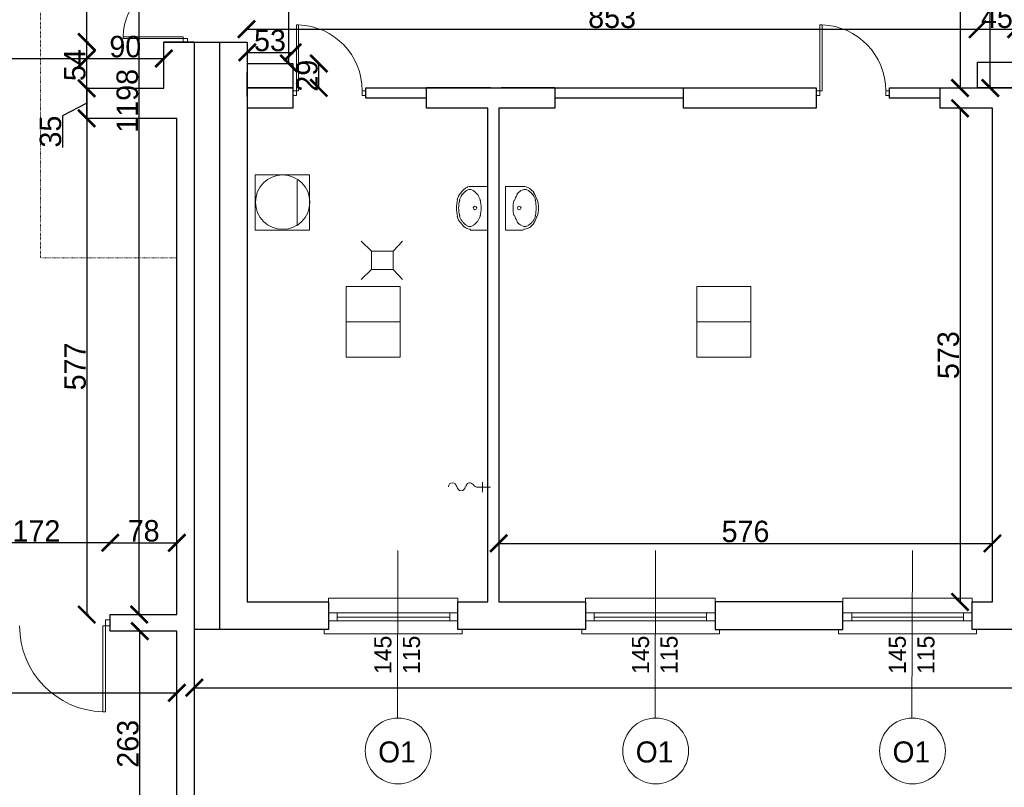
# Model space of a CAD drawing. Header units: centimetres. Extents: x -17621 to 77377, y -18613 to 66.
# Tile 9 of 173: x -12196 to -11048, y -16790 to -15895. Entities that reach past the tile are written whole.
import ezdxf

# ---------------------------------------------------------------- set-up
doc = ezdxf.new("R2010")
doc.units = ezdxf.units.CM
doc.linetypes.add('ACAD_ISO03W100', pattern=[30, 12, -18])
doc.layers.add('0-wymiarowanie rys.CAD', color=5, linetype='Continuous', lineweight=0, true_color=0x0000ff)
for name, color, linetype, lineweight in [('a_drzwi i okna', 2, 'Continuous', 0), ('a_inwentaryzacja', 141, 'Continuous', 0), ('a_podciągi', 2, 'ACAD_ISO03W100', 13), ('a_wymiarowanie', 211, 'Continuous', 0), ('drzwi', 2, 'Continuous', 0), ('pomieszczenia', 191, 'Continuous', 5)]:
    doc.layers.add(name, color=color, linetype=linetype, lineweight=lineweight)
for name, color, linetype in [('PDF_A310 STOLARKA ZEWNĘTRZNA', 7, 'Continuous'), ('PDF_A720 MEBLE', 7, 'Continuous'), ('PDF_WYPOSAŻENIE', 7, 'Continuous')]:
    doc.layers.add(name, color=color, linetype=linetype)
doc.styles.add('PDF Century Gothic', font='GOTHIC.TTF')
doc.dimstyles.new('ISO-25', dxfattribs={"dimtxt": 25, "dimasz": 20, "dimexe": 0.6, "dimexo": 0.375, "dimtad": 1, "dimdec": 0, "dimtxsty": 'PDF Century Gothic', "dimblk": 'ARCHTICK', "dimcen": 2.5, "dimadec": 1, "dimazin": 0, "dimtfac": 1, "dimtdec": 0, "dimtmove": 0, "dimatfit": 3, "dimldrblk": 'ARCHTICK', "dimfxl": 2, "dimfxlon": 1, "dimarcsym": 0})

# ---------------------------------------------------------------- blocks, each defined once
blk = doc.blocks.new('_ArchTick')
at = {"color": 0, "linetype": 'ByBlock', "const_width": 0.15}
blk.add_lwpolyline([(-0.5, -0.5), (0.5, 0.5)], dxfattribs=at)
blk = doc.blocks.new('*D5')
at = {"layer": 'a_wymiarowanie', "color": 0, "lineweight": -2, "transparency": 16777216}
for p, q in [((-12503.2, -15942), (-12503.2, -15939.4)), ((-12503.2, -15940), (-12118.1, -15940)), ((-12118.1, -15942), (-12118.1, -15939.4))]:
    blk.add_line(p, q, dxfattribs=at)
at = {"layer": 'Defpoints', "color": 0, "transparency": 16777216}
for p in [(-12118.1, -15940), (-12503.2, -15974.7), (-12118.1, -15974.7)]:
    blk.add_point(p, dxfattribs=at)
at = {"layer": 'a_wymiarowanie', "color": 0, "lineweight": -2, "transparency": 16777216, "xscale": 20, "yscale": 20, "zscale": 20, "rotation": 180}
blk.add_blockref('_ArchTick', (-12503.2, -15940), dxfattribs=at)
at = {"layer": 'a_wymiarowanie', "color": 0, "lineweight": -2, "transparency": 16777216, "xscale": 20, "yscale": 20, "zscale": 20}
blk.add_blockref('_ArchTick', (-12118.1, -15940), dxfattribs=at)
at = {"layer": 'a_wymiarowanie', "color": 0, "transparency": 16777216, "insert": (-12310.7, -15926.2), "char_height": 25, "attachment_point": 5, "style": 'PDF Century Gothic'}
blk.add_mtext('385', dxfattribs=at)
blk = doc.blocks.new('*D6')
at = {"layer": 'a_wymiarowanie', "color": 0, "lineweight": -2, "transparency": 16777216}
for p, q in [((-12118.1, -15942), (-12118.1, -15939.4)), ((-12118.1, -15940), (-12028.2, -15940)), ((-12028.2, -15942), (-12028.2, -15939.4))]:
    blk.add_line(p, q, dxfattribs=at)
at = {"layer": 'Defpoints', "color": 0, "transparency": 16777216}
for p in [(-12028.2, -15940), (-12118.1, -15974.7), (-12028.2, -15974.7)]:
    blk.add_point(p, dxfattribs=at)
at = {"layer": 'a_wymiarowanie', "color": 0, "lineweight": -2, "transparency": 16777216, "xscale": 20, "yscale": 20, "zscale": 20, "rotation": 180}
blk.add_blockref('_ArchTick', (-12118.1, -15940), dxfattribs=at)
at = {"layer": 'a_wymiarowanie', "color": 0, "lineweight": -2, "transparency": 16777216, "xscale": 20, "yscale": 20, "zscale": 20}
blk.add_blockref('_ArchTick', (-12028.2, -15940), dxfattribs=at)
at = {"layer": 'a_wymiarowanie', "color": 0, "transparency": 16777216, "insert": (-12073.2, -15926.2), "char_height": 25, "attachment_point": 5, "style": 'PDF Century Gothic'}
blk.add_mtext('90', dxfattribs=at)
blk = doc.blocks.new('*D7')
at = {"layer": 'a_wymiarowanie', "color": 0, "lineweight": -2, "transparency": 16777216}
for p, q in [((-12116.2, -15920.7), (-12118.8, -15920.7)), ((-12118.2, -15974.7), (-12118.2, -15920.7)), ((-12116.2, -15974.7), (-12118.8, -15974.7))]:
    blk.add_line(p, q, dxfattribs=at)
at = {"layer": 'Defpoints', "color": 0, "transparency": 16777216}
for p in [(-12118.2, -15920.7), (-12113.4, -15920.7), (-12113.4, -15974.7)]:
    blk.add_point(p, dxfattribs=at)
at = {"layer": 'a_wymiarowanie', "color": 0, "lineweight": -2, "transparency": 16777216, "xscale": 20, "yscale": 20, "zscale": 20}
for p, rotation in [((-12118.2, -15920.7), 90), ((-12118.2, -15974.7), 270)]:
    blk.add_blockref('_ArchTick', p, dxfattribs=dict(at, rotation=rotation))
at = {"layer": 'a_wymiarowanie', "color": 0, "transparency": 16777216, "insert": (-12132, -15947.7), "char_height": 25, "attachment_point": 5, "rotation": 90, "style": 'PDF Century Gothic'}
blk.add_mtext('54', dxfattribs=at)
blk = doc.blocks.new('*D8')
at = {"layer": 'a_wymiarowanie', "color": 0, "lineweight": -2, "transparency": 16777216}
for p, q in [((-12116.2, -15974.7), (-12118.8, -15974.7)), ((-12118.2, -15974.7), (-12118.2, -16009.7)), ((-12118.2, -15992.2), (-12146.6, -16006.6)), ((-12146.6, -16006.6), (-12146.6, -16043.7)), ((-12118.2, -16009.7), (-12118.8, -16009.7))]:
    blk.add_line(p, q, dxfattribs=at)
at = {"layer": 'Defpoints', "color": 0, "transparency": 16777216}
for p in [(-12113.4, -15974.7), (-12118.2, -16009.7), (-12118.2, -16009.7)]:
    blk.add_point(p, dxfattribs=at)
at = {"layer": 'a_wymiarowanie', "color": 0, "lineweight": -2, "transparency": 16777216, "xscale": 20, "yscale": 20, "zscale": 20}
for p, rotation in [((-12118.2, -15974.7), 90), ((-12118.2, -16009.7), 270)]:
    blk.add_blockref('_ArchTick', p, dxfattribs=dict(at, rotation=rotation))
at = {"layer": 'a_wymiarowanie', "color": 0, "transparency": 16777216, "insert": (-12160.4, -16025.2), "char_height": 25, "attachment_point": 5, "rotation": 90, "style": 'PDF Century Gothic'}
blk.add_mtext('35', dxfattribs=at)
blk = doc.blocks.new('*D222')
at = {"layer": 'a_wymiarowanie', "color": 0, "lineweight": -2, "transparency": 16777216}
for p, q in [((-12118.2, -16009.7), (-12118.8, -16009.7)), ((-12118.2, -16009.7), (-12118.2, -16588.3)), ((-12116.2, -16588.3), (-12118.8, -16588.3))]:
    blk.add_line(p, q, dxfattribs=at)
at = {"layer": 'Defpoints', "color": 0, "transparency": 16777216}
for p in [(-12118.2, -16009.7), (-12118.2, -16588.3), (-12090.7, -16588.3)]:
    blk.add_point(p, dxfattribs=at)
at = {"layer": 'a_wymiarowanie', "color": 0, "lineweight": -2, "transparency": 16777216, "xscale": 20, "yscale": 20, "zscale": 20}
for p, rotation in [((-12118.2, -16009.7), 90), ((-12118.2, -16588.3), 270)]:
    blk.add_blockref('_ArchTick', p, dxfattribs=dict(at, rotation=rotation))
at = {"layer": 'a_wymiarowanie', "color": 0, "transparency": 16777216, "insert": (-12131.7, -16299), "char_height": 25, "attachment_point": 5, "rotation": 90, "style": 'PDF Century Gothic'}
blk.add_mtext('577', dxfattribs=at)
blk = doc.blocks.new('*D9')
at = {"layer": 'a_wymiarowanie', "color": 0, "lineweight": -2, "transparency": 16777216}
for p, q in [((-12118.2, -15772.7), (-12118.8, -15772.7)), ((-12118.2, -15920.7), (-12118.2, -15772.7)), ((-12118.2, -15920.7), (-12118.8, -15920.7))]:
    blk.add_line(p, q, dxfattribs=at)
at = {"layer": 'Defpoints', "color": 0, "transparency": 16777216}
for p in [(-12118.2, -15772.7), (-12118.2, -15772.7), (-12118.2, -15920.7)]:
    blk.add_point(p, dxfattribs=at)
at = {"layer": 'a_wymiarowanie', "color": 0, "lineweight": -2, "transparency": 16777216, "xscale": 20, "yscale": 20, "zscale": 20}
for p, rotation in [((-12118.2, -15772.7), 90), ((-12118.2, -15920.7), 270)]:
    blk.add_blockref('_ArchTick', p, dxfattribs=dict(at, rotation=rotation))
at = {"layer": 'a_wymiarowanie', "color": 0, "transparency": 16777216, "insert": (-12132, -15846.7), "char_height": 25, "attachment_point": 5, "rotation": 90, "style": 'PDF Century Gothic'}
blk.add_mtext('148', dxfattribs=at)
blk = doc.blocks.new('*D10')
at = {"layer": 'a_wymiarowanie', "color": 0, "lineweight": -2, "transparency": 16777216}
for p, q in [((-12055, -15390.3), (-12057.6, -15390.3)), ((-12057, -16588.3), (-12057, -15390.3)), ((-12055, -16588.3), (-12057.6, -16588.3))]:
    blk.add_line(p, q, dxfattribs=at)
at = {"layer": 'Defpoints', "color": 0, "transparency": 16777216}
for p in [(-12057, -15390.3), (-11977.8, -15390.3), (-11977.8, -16588.3)]:
    blk.add_point(p, dxfattribs=at)
at = {"layer": 'a_wymiarowanie', "color": 0, "lineweight": -2, "transparency": 16777216, "xscale": 20, "yscale": 20, "zscale": 20}
for p, rotation in [((-12057, -15390.3), 90), ((-12057, -16588.3), 270)]:
    blk.add_blockref('_ArchTick', p, dxfattribs=dict(at, rotation=rotation))
at = {"layer": 'a_wymiarowanie', "color": 0, "transparency": 16777216, "insert": (-12070.8, -15989.3), "char_height": 25, "attachment_point": 5, "rotation": 90, "style": 'PDF Century Gothic'}
blk.add_mtext('1198', dxfattribs=at)
blk = doc.blocks.new('*D112')
at = {"layer": 'a_wymiarowanie', "color": 0, "lineweight": -2, "transparency": 16777216}
for p, q in [((-12090.7, -16506.6), (-12090.7, -16504)), ((-12090.7, -16504.6), (-12013, -16504.6)), ((-12013, -16506.6), (-12013, -16504))]:
    blk.add_line(p, q, dxfattribs=at)
at = {"layer": 'Defpoints', "color": 0, "transparency": 16777216}
for p in [(-12013, -16504.6), (-12090.7, -16588.3), (-12013, -16588.3)]:
    blk.add_point(p, dxfattribs=at)
at = {"layer": 'a_wymiarowanie', "color": 0, "lineweight": -2, "transparency": 16777216, "xscale": 20, "yscale": 20, "zscale": 20, "rotation": 180}
blk.add_blockref('_ArchTick', (-12090.7, -16504.6), dxfattribs=at)
at = {"layer": 'a_wymiarowanie', "color": 0, "lineweight": -2, "transparency": 16777216, "xscale": 20, "yscale": 20, "zscale": 20}
blk.add_blockref('_ArchTick', (-12013, -16504.6), dxfattribs=at)
at = {"layer": 'a_wymiarowanie', "color": 0, "transparency": 16777216, "insert": (-12051.8, -16490.8), "char_height": 25, "attachment_point": 5, "style": 'PDF Century Gothic'}
blk.add_mtext('78', dxfattribs=at)
blk = doc.blocks.new('*D113')
at = {"layer": 'a_wymiarowanie', "color": 0, "lineweight": -2, "transparency": 16777216}
for p, q in [((-12263.1, -16506.6), (-12263.1, -16504)), ((-12090.7, -16504.6), (-12263.1, -16504.6)), ((-12090.7, -16506.6), (-12090.7, -16504))]:
    blk.add_line(p, q, dxfattribs=at)
at = {"layer": 'Defpoints', "color": 0, "transparency": 16777216}
for p in [(-12263.1, -16504.6), (-12263.1, -16588.3), (-12090.7, -16588.3)]:
    blk.add_point(p, dxfattribs=at)
at = {"layer": 'a_wymiarowanie', "color": 0, "lineweight": -2, "transparency": 16777216, "xscale": 20, "yscale": 20, "zscale": 20, "rotation": 180}
blk.add_blockref('_ArchTick', (-12263.1, -16504.6), dxfattribs=at)
at = {"layer": 'a_wymiarowanie', "color": 0, "lineweight": -2, "transparency": 16777216, "xscale": 20, "yscale": 20, "zscale": 20}
blk.add_blockref('_ArchTick', (-12090.7, -16504.6), dxfattribs=at)
at = {"layer": 'a_wymiarowanie', "color": 0, "transparency": 16777216, "insert": (-12176.9, -16490.8), "char_height": 25, "attachment_point": 5, "style": 'PDF Century Gothic'}
blk.add_mtext('172', dxfattribs=at)
blk = doc.blocks.new('*D397')
at = {"layer": 'a_wymiarowanie', "color": 0, "lineweight": -2, "transparency": 16777216}
for p, q in [((-12590.1, -16681.6), (-12590.1, -16679)), ((-12590.1, -16679.6), (-12013, -16679.6)), ((-12013, -16681.6), (-12013, -16679))]:
    blk.add_line(p, q, dxfattribs=at)
at = {"layer": 'Defpoints', "color": 0, "transparency": 16777216}
for p in [(-12013, -16679.6), (-12590.1, -16684), (-12013, -16684)]:
    blk.add_point(p, dxfattribs=at)
at = {"layer": 'a_wymiarowanie', "color": 0, "lineweight": -2, "transparency": 16777216, "xscale": 20, "yscale": 20, "zscale": 20, "rotation": 180}
blk.add_blockref('_ArchTick', (-12590.1, -16679.6), dxfattribs=at)
at = {"layer": 'a_wymiarowanie', "color": 0, "lineweight": -2, "transparency": 16777216, "xscale": 20, "yscale": 20, "zscale": 20}
blk.add_blockref('_ArchTick', (-12013, -16679.6), dxfattribs=at)
at = {"layer": 'a_wymiarowanie', "color": 0, "transparency": 16777216, "insert": (-12301.6, -16666.2), "char_height": 25, "attachment_point": 5, "style": 'PDF Century Gothic'}
blk.add_mtext('577', dxfattribs=at)
blk = doc.blocks.new('*D403')
at = {"layer": 'a_wymiarowanie', "color": 0, "lineweight": -2, "transparency": 16777216}
for p, q in [((-12054.3, -16607.7), (-12056.9, -16607.7)), ((-12056.3, -16870.3), (-12056.3, -16607.7)), ((-12054.3, -16870.3), (-12056.9, -16870.3))]:
    blk.add_line(p, q, dxfattribs=at)
at = {"layer": 'Defpoints', "color": 0, "transparency": 16777216}
for p in [(-12056.3, -16607.7), (-12013, -16607.7), (-12013, -16870.3)]:
    blk.add_point(p, dxfattribs=at)
at = {"layer": 'a_wymiarowanie', "color": 0, "lineweight": -2, "transparency": 16777216, "xscale": 20, "yscale": 20, "zscale": 20}
for p, rotation in [((-12056.3, -16607.7), 90), ((-12056.3, -16870.3), 270)]:
    blk.add_blockref('_ArchTick', p, dxfattribs=dict(at, rotation=rotation))
at = {"layer": 'a_wymiarowanie', "color": 0, "transparency": 16777216, "insert": (-12070.1, -16739), "char_height": 25, "attachment_point": 5, "rotation": 90, "style": 'PDF Century Gothic'}
blk.add_mtext('263', dxfattribs=at)
blk = doc.blocks.new('*D116')
at = {"layer": 'a_wymiarowanie', "color": 0, "lineweight": -2, "transparency": 16777216}
for p, q in [((-11099.1, -15714.2), (-11099.7, -15714.2)), ((-11099.1, -15714.2), (-11099.1, -15974.3)), ((-11099.1, -15974.3), (-11099.7, -15974.3))]:
    blk.add_line(p, q, dxfattribs=at)
at = {"layer": 'Defpoints', "color": 0, "transparency": 16777216}
for p in [(-11099.1, -15714.2), (-11099.1, -15974.3), (-11099.1, -15974.3)]:
    blk.add_point(p, dxfattribs=at)
at = {"layer": 'a_wymiarowanie', "color": 0, "lineweight": -2, "transparency": 16777216, "xscale": 20, "yscale": 20, "zscale": 20}
for p, rotation in [((-11099.1, -15714.2), 90), ((-11099.1, -15974.3), 270)]:
    blk.add_blockref('_ArchTick', p, dxfattribs=dict(at, rotation=rotation))
at = {"layer": 'a_wymiarowanie', "color": 0, "transparency": 16777216, "insert": (-11112.8, -15844.3), "char_height": 25, "attachment_point": 5, "rotation": 90, "style": 'PDF Century Gothic'}
blk.add_mtext('258', dxfattribs=at)
blk = doc.blocks.new('*D117')
at = {"layer": 'a_wymiarowanie', "color": 0, "lineweight": -2, "transparency": 16777216}
for p, q in [((-11099.1, -15998), (-11099.7, -15998)), ((-11099.1, -15998), (-11099.1, -16573.6)), ((-11099.1, -16573.6), (-11099.7, -16573.6))]:
    blk.add_line(p, q, dxfattribs=at)
at = {"layer": 'Defpoints', "color": 0, "transparency": 16777216}
for p in [(-11099.1, -15998), (-11099.1, -16573.6), (-11099.1, -16573.6)]:
    blk.add_point(p, dxfattribs=at)
at = {"layer": 'a_wymiarowanie', "color": 0, "lineweight": -2, "transparency": 16777216, "xscale": 20, "yscale": 20, "zscale": 20}
for p, rotation in [((-11099.1, -15998), 90), ((-11099.1, -16573.6), 270)]:
    blk.add_blockref('_ArchTick', p, dxfattribs=dict(at, rotation=rotation))
at = {"layer": 'a_wymiarowanie', "color": 0, "transparency": 16777216, "insert": (-11112.8, -16285.8), "char_height": 25, "attachment_point": 5, "rotation": 90, "style": 'PDF Century Gothic'}
blk.add_mtext('573', dxfattribs=at)
blk = doc.blocks.new('*D425')
at = {"layer": 'a_wymiarowanie', "color": 0, "lineweight": -2, "transparency": 16777216}
for p, q in [((-11637.5, -16507.3), (-11637.5, -16504.7)), ((-11637.5, -16505.3), (-11061.4, -16505.3)), ((-11061.4, -16507.3), (-11061.4, -16504.7))]:
    blk.add_line(p, q, dxfattribs=at)
at = {"layer": 'Defpoints', "color": 0, "transparency": 16777216}
for p in [(-11061.4, -16505.3), (-11637.5, -16573.6), (-11061.4, -16573.6)]:
    blk.add_point(p, dxfattribs=at)
at = {"layer": 'a_wymiarowanie', "color": 0, "lineweight": -2, "transparency": 16777216, "xscale": 20, "yscale": 20, "zscale": 20, "rotation": 180}
blk.add_blockref('_ArchTick', (-11637.5, -16505.3), dxfattribs=at)
at = {"layer": 'a_wymiarowanie', "color": 0, "lineweight": -2, "transparency": 16777216, "xscale": 20, "yscale": 20, "zscale": 20}
blk.add_blockref('_ArchTick', (-11061.4, -16505.3), dxfattribs=at)
at = {"layer": 'a_wymiarowanie', "color": 0, "transparency": 16777216, "insert": (-11349.5, -16491.5), "char_height": 25, "attachment_point": 5, "style": 'PDF Century Gothic'}
blk.add_mtext('576', dxfattribs=at)
blk = doc.blocks.new('*D426')
at = {"layer": 'a_wymiarowanie', "color": 0, "lineweight": -2, "transparency": 16777216}
for p, q in [((-11063.9, -15413.6), (-11064.5, -15413.6)), ((-11063.9, -15974.3), (-11063.9, -15413.6)), ((-11063.9, -15974.3), (-11064.5, -15974.3))]:
    blk.add_line(p, q, dxfattribs=at)
at = {"layer": 'Defpoints', "color": 0, "transparency": 16777216}
for p in [(-11063.9, -15413.6), (-11063.9, -15413.6), (-11063.9, -15974.3)]:
    blk.add_point(p, dxfattribs=at)
at = {"layer": 'a_wymiarowanie', "color": 0, "lineweight": -2, "transparency": 16777216, "xscale": 20, "yscale": 20, "zscale": 20}
for p, rotation in [((-11063.9, -15413.6), 90), ((-11063.9, -15974.3), 270)]:
    blk.add_blockref('_ArchTick', p, dxfattribs=dict(at, rotation=rotation))
at = {"layer": 'a_wymiarowanie', "color": 0, "transparency": 16777216, "insert": (-11077.7, -15694), "char_height": 25, "attachment_point": 5, "rotation": 90, "style": 'PDF Century Gothic'}
blk.add_mtext('560', dxfattribs=at)
blk = doc.blocks.new('*D463')
at = {"layer": 'a_wymiarowanie', "color": 0, "lineweight": -2, "transparency": 16777216}
for p, q in [((-11930.9, -15934.8), (-11930.9, -15932.2)), ((-11930.9, -15932.8), (-11877.9, -15932.8)), ((-11877.9, -15934.8), (-11877.9, -15932.2))]:
    blk.add_line(p, q, dxfattribs=at)
at = {"layer": 'Defpoints', "color": 0, "transparency": 16777216}
for p in [(-11877.9, -15932.8), (-11930.9, -15945.8), (-11877.9, -15945.8)]:
    blk.add_point(p, dxfattribs=at)
at = {"layer": 'a_wymiarowanie', "color": 0, "lineweight": -2, "transparency": 16777216, "xscale": 20, "yscale": 20, "zscale": 20, "rotation": 180}
blk.add_blockref('_ArchTick', (-11930.9, -15932.8), dxfattribs=at)
at = {"layer": 'a_wymiarowanie', "color": 0, "lineweight": -2, "transparency": 16777216, "xscale": 20, "yscale": 20, "zscale": 20}
blk.add_blockref('_ArchTick', (-11877.9, -15932.8), dxfattribs=at)
at = {"layer": 'a_wymiarowanie', "color": 0, "transparency": 16777216, "insert": (-11904.4, -15919.1), "char_height": 25, "attachment_point": 5, "style": 'PDF Century Gothic'}
blk.add_mtext('53', dxfattribs=at)
blk = doc.blocks.new('*D464')
at = {"layer": 'a_wymiarowanie', "color": 0, "lineweight": -2, "transparency": 16777216}
for p, q in [((-11849.4, -15945.8), (-11846.8, -15945.8)), ((-11847.4, -15974.3), (-11847.4, -15945.8)), ((-11849.4, -15974.3), (-11846.8, -15974.3))]:
    blk.add_line(p, q, dxfattribs=at)
at = {"layer": 'Defpoints', "color": 0, "transparency": 16777216}
for p in [(-11877.9, -15945.8), (-11847.4, -15945.8), (-11877.9, -15974.3)]:
    blk.add_point(p, dxfattribs=at)
at = {"layer": 'a_wymiarowanie', "color": 0, "lineweight": -2, "transparency": 16777216, "xscale": 20, "yscale": 20, "zscale": 20}
for p, rotation in [((-11847.4, -15945.8), 90), ((-11847.4, -15974.3), 270)]:
    blk.add_blockref('_ArchTick', p, dxfattribs=dict(at, rotation=rotation))
at = {"layer": 'a_wymiarowanie', "color": 0, "transparency": 16777216, "insert": (-11861.2, -15960), "char_height": 25, "attachment_point": 5, "rotation": 90, "style": 'PDF Century Gothic'}
blk.add_mtext('29', dxfattribs=at)
blk = doc.blocks.new('*D465')
at = {"layer": 'a_wymiarowanie', "color": 0, "lineweight": -2, "transparency": 16777216}
for p, q in [((-11884.4, -15714.2), (-11881.8, -15714.2)), ((-11882.4, -15945.8), (-11882.4, -15714.2)), ((-11884.4, -15945.8), (-11881.8, -15945.8))]:
    blk.add_line(p, q, dxfattribs=at)
at = {"layer": 'Defpoints', "color": 0, "transparency": 16777216}
for p in [(-11930.9, -15714.2), (-11882.4, -15714.2), (-11930.9, -15945.8)]:
    blk.add_point(p, dxfattribs=at)
at = {"layer": 'a_wymiarowanie', "color": 0, "lineweight": -2, "transparency": 16777216, "xscale": 20, "yscale": 20, "zscale": 20}
for p, rotation in [((-11882.4, -15714.2), 90), ((-11882.4, -15945.8), 270)]:
    blk.add_blockref('_ArchTick', p, dxfattribs=dict(at, rotation=rotation))
at = {"layer": 'a_wymiarowanie', "color": 0, "transparency": 16777216, "insert": (-11896.2, -15830), "char_height": 25, "attachment_point": 5, "rotation": 90, "style": 'PDF Century Gothic'}
blk.add_mtext('232', dxfattribs=at)
blk = doc.blocks.new('*D831')
at = {"layer": 'a_wymiarowanie', "color": 0, "lineweight": -2, "transparency": 16777216}
for p, q in [((-11931.7, -15907.8), (-11931.7, -15905.2)), ((-11931.7, -15905.8), (-11078.7, -15905.8)), ((-11078.7, -15907.8), (-11078.7, -15905.2))]:
    blk.add_line(p, q, dxfattribs=at)
at = {"layer": 'Defpoints', "color": 0, "transparency": 16777216}
for p in [(-11078.7, -15905.8), (-11931.7, -15937), (-11078.7, -15944.3)]:
    blk.add_point(p, dxfattribs=at)
at = {"layer": 'a_wymiarowanie', "color": 0, "lineweight": -2, "transparency": 16777216, "xscale": 20, "yscale": 20, "zscale": 20, "rotation": 180}
blk.add_blockref('_ArchTick', (-11931.7, -15905.8), dxfattribs=at)
at = {"layer": 'a_wymiarowanie', "color": 0, "lineweight": -2, "transparency": 16777216, "xscale": 20, "yscale": 20, "zscale": 20}
blk.add_blockref('_ArchTick', (-11078.7, -15905.8), dxfattribs=at)
at = {"layer": 'a_wymiarowanie', "color": 0, "transparency": 16777216, "insert": (-11505.2, -15892), "char_height": 25, "attachment_point": 5, "style": 'PDF Century Gothic'}
blk.add_mtext('853', dxfattribs=at)
blk = doc.blocks.new('*D832')
at = {"layer": 'a_wymiarowanie', "color": 0, "lineweight": -2, "transparency": 16777216}
for p, q in [((-11078.7, -15907.8), (-11078.7, -15905.2)), ((-11078.7, -15905.8), (-11033.7, -15905.8)), ((-11033.7, -15907.8), (-11033.7, -15905.2))]:
    blk.add_line(p, q, dxfattribs=at)
at = {"layer": 'Defpoints', "color": 0, "transparency": 16777216}
for p in [(-11033.7, -15905.8), (-11078.7, -15944.3), (-11033.7, -15944.3)]:
    blk.add_point(p, dxfattribs=at)
at = {"layer": 'a_wymiarowanie', "color": 0, "lineweight": -2, "transparency": 16777216, "xscale": 20, "yscale": 20, "zscale": 20, "rotation": 180}
blk.add_blockref('_ArchTick', (-11078.7, -15905.8), dxfattribs=at)
at = {"layer": 'a_wymiarowanie', "color": 0, "lineweight": -2, "transparency": 16777216, "xscale": 20, "yscale": 20, "zscale": 20}
blk.add_blockref('_ArchTick', (-11033.7, -15905.8), dxfattribs=at)
at = {"layer": 'a_wymiarowanie', "color": 0, "transparency": 16777216, "insert": (-11056.2, -15892), "char_height": 25, "attachment_point": 5, "style": 'PDF Century Gothic'}
blk.add_mtext('45', dxfattribs=at)
blk = doc.blocks.new('*D1023')
at = {"layer": 'a_wymiarowanie', "color": 0, "lineweight": -2, "transparency": 16777216}
for p, q in [((-12670.3, -16684), (-12669.4, -16684)), ((-12670, -16684), (-12670, -16870.3)), ((-12668, -16870.3), (-12670.6, -16870.3))]:
    blk.add_line(p, q, dxfattribs=at)
at = {"layer": 'Defpoints', "color": 0, "transparency": 16777216}
for p in [(-12670.7, -16684), (-12670, -16870.3), (-4260.9, -16870.3)]:
    blk.add_point(p, dxfattribs=at)
at = {"layer": 'a_wymiarowanie', "color": 0, "lineweight": -2, "transparency": 16777216, "xscale": 20, "yscale": 20, "zscale": 20}
for p, rotation in [((-12670, -16684), 90), ((-12670, -16870.3), 270)]:
    blk.add_blockref('_ArchTick', p, dxfattribs=dict(at, rotation=rotation))
at = {"layer": 'a_wymiarowanie', "color": 0, "transparency": 16777216, "insert": (-12683.7, -16777.1), "char_height": 25, "attachment_point": 5, "rotation": 90, "style": 'PDF Century Gothic'}
blk.add_mtext('186', dxfattribs=at)
blk = doc.blocks.new('*D1029')
at = {"layer": '0-wymiarowanie rys.CAD', "color": 0, "linetype": 'Continuous', "lineweight": -2, "transparency": 16777216}
for p, q in [((-11992.7, -16671.6), (-11992.7, -16674.2)), ((-11992.7, -16673.6), (-7131.2, -16673.6)), ((-7131.2, -16671.6), (-7131.2, -16674.2))]:
    blk.add_line(p, q, dxfattribs=at)
at = {"layer": 'Defpoints', "color": 0, "linetype": 'Continuous', "transparency": 16777216}
for p in [(-11992.7, -16605.7), (-7131.2, -16605.7), (-7131.2, -16673.6)]:
    blk.add_point(p, dxfattribs=at)
at = {"layer": '0-wymiarowanie rys.CAD', "color": 0, "linetype": 'Continuous', "lineweight": -2, "transparency": 16777216, "xscale": 20, "yscale": 20, "zscale": 20, "rotation": 180}
blk.add_blockref('_ArchTick', (-11992.7, -16673.6), dxfattribs=at)
at = {"layer": '0-wymiarowanie rys.CAD', "color": 0, "linetype": 'Continuous', "lineweight": -2, "transparency": 16777216, "xscale": 20, "yscale": 20, "zscale": 20}
blk.add_blockref('_ArchTick', (-7131.2, -16673.6), dxfattribs=at)
at = {"layer": '0-wymiarowanie rys.CAD', "color": 0, "linetype": 'Continuous', "lineweight": 0, "transparency": 16777216, "insert": (-9561.9, -16659.9), "char_height": 25, "attachment_point": 5, "style": 'PDF Century Gothic'}
blk.add_mtext('4862', dxfattribs=at)

msp = doc.modelspace()

# ---------------------------------------------------------------- linework, layer by layer
at = {"layer": 'a_drzwi i okna'}
for p, q in [((-11755.1, -16513.6), (-11755.6, -16708.9)), ((-11454.5, -16513.6), (-11455, -16708.9)), ((-11154.8, -16513.6), (-11155.3, -16708.9))]:
    msp.add_line(p, q, dxfattribs=at)
for centre in [(-11754.9, -16747.3), (-11454.3, -16747.3), (-11154.6, -16747.3)]:
    msp.add_circle(centre, 38.4, dxfattribs=at)
at = {"layer": 'a_inwentaryzacja', "lineweight": 25}
for p, q in [((-11992.7, -15920.7), (-11930.9, -15920.7)), ((-11963.1, -16605.7), (-11963.1, -15920.7)), ((-11963.1, -15920.7), (-11930.9, -15920.7)), ((-11930.9, -15920.7), (-11930.9, -15984.3)), ((-11930.9, -15945.8), (-11877.9, -15945.8)), ((-11877.9, -15945.8), (-11877.9, -15974.3)), ((-11930.9, -15984.3), (-11930.9, -15955.8)), ((-11930.9, -15974.3), (-11877.9, -15974.3)), ((-11930.9, -15974.3), (-11877.9, -15974.3)), ((-11930.9, -15974.3), (-11930.9, -16573.6)), ((-11877.9, -15974.3), (-11930.9, -15974.3)), ((-11877.9, -15974.3), (-11877.9, -15986.1)), ((-11877.9, -15974.3), (-11877.9, -15998)), ((-11792.5, -15986.1), (-11792.5, -15974.3)), ((-11792.5, -15974.3), (-11721.8, -15974.3)), ((-11647.2, -15974.3), (-11721.8, -15974.3)), ((-11721.8, -15974.3), (-11571.9, -15974.3)), ((-11721.8, -15998), (-11721.8, -15974.3)), ((-11721.8, -15974.3), (-11571.9, -15974.3)), ((-11571.9, -15974.3), (-11634.5, -15974.3)), ((-11571.9, -15974.3), (-11571.9, -15998)), ((-11571.9, -15974.3), (-11266.9, -15974.3)), ((-11422, -15974.3), (-11266.9, -15974.3)), ((-11422, -15998), (-11422, -15974.3)), ((-11266.9, -15974.3), (-11266.9, -15998)), ((-11181.6, -15986.1), (-11181.6, -15974.3)), ((-11181.6, -15974.3), (-11122.3, -15974.3)), ((-11122.3, -15998), (-11122.3, -15974.3)), ((-11122.3, -15974.3), (-10971.6, -15974.3)), ((-11721.8, -15986.1), (-11792.5, -15986.1)), ((-11422, -15986.1), (-11571.9, -15986.1)), ((-11122.3, -15986.1), (-11181.6, -15986.1)), ((-11877.9, -15998), (-11930.9, -15998)), ((-11650.2, -15998), (-11721.8, -15998)), ((-11650.2, -16573.6), (-11650.2, -15998)), ((-11571.9, -15998), (-11637.5, -15998)), ((-11637.5, -15998), (-11637.5, -16573.6)), ((-11266.9, -15998), (-11422, -15998)), ((-11061.4, -15998), (-11122.3, -15998)), ((-11061.4, -16573.6), (-11061.4, -15998)), ((-11930.9, -16573.6), (-11836.1, -16573.6)), ((-11836.1, -16573.6), (-11836.1, -16605.7)), ((-11685.3, -16573.6), (-11650.2, -16573.6)), ((-11685.3, -16605.7), (-11685.3, -16573.6)), ((-11637.5, -16573.6), (-11536.3, -16573.6)), ((-11536.3, -16573.6), (-11536.3, -16605.7)), ((-11085.1, -16573.6), (-11061.4, -16573.6)), ((-11085.1, -16605.7), (-11085.1, -16573.6)), ((-11836.1, -16605.7), (-11963.1, -16605.7)), ((-11536.3, -16605.7), (-11685.3, -16605.7)), ((-10936.1, -16605.7), (-11085.1, -16605.7))]:
    msp.add_line(p, q, dxfattribs=at)
for points in [[(-11992.7, -15920.7), (-12028.2, -15920.7), (-11992.7, -15920.7), (-11992.7, -16889.8), (-12100.6, -16889.8), (-12100.6, -16870.3), (-12013, -16870.3), (-12013, -16607.7), (-12090.7, -16607.7), (-12090.7, -16588.3), (-12013, -16588.3), (-12013, -16009.7), (-12118.2, -16009.7), (-12118.2, -15974.7), (-12028.2, -15974.7), (-12028.2, -15920.7)], [(-11033.7, -15974.3), (-11078.7, -15974.3), (-11078.7, -15944.3), (-11033.7, -15944.3)], [(-11384.8, -16573.6), (-11384.8, -16605.7), (-11235.8, -16605.7), (-11235.8, -16573.6)]]:
    msp.add_lwpolyline(points, close=True, dxfattribs=at)
msp.add_lwpolyline([(-11963.1, -16605.7), (-11992.7, -16605.7)], dxfattribs=at)
at = {"layer": 'a_podciągi', "ltscale": 0.05}
for p, q in [((-12172, -16172.5), (-12172, -15669.9)), ((-12013, -16172.5), (-12172, -16172.5))]:
    msp.add_line(p, q, dxfattribs=at)
at = {"layer": 'drzwi'}
for points in [[(-11873.6, -15977.5), (-11877.9, -15977.5), (-11877.9, -15982.9), (-11873.6, -15982.9), (-11873.6, -15977.5), (-11871.1, -15977.5), (-11871.1, -15900.7), (-11873.6, -15900.7), (-11873.6, -15977.5)], [(-11262.7, -15977.5), (-11266.9, -15977.5), (-11266.9, -15982.9), (-11262.7, -15982.9), (-11262.7, -15977.5), (-11260.1, -15977.5), (-11260.1, -15900.7), (-11262.7, -15900.7), (-11262.7, -15977.5)], [(-12005.8, -15916.8), (-12005.8, -15920.7), (-12000.8, -15920.7), (-12000.8, -15916.8), (-12005.8, -15916.8), (-12005.8, -15914.5), (-12075.8, -15914.5), (-12075.8, -15916.8), (-12005.8, -15916.8)], [(-12096.2, -16601.5), (-12090.7, -16601.5), (-12090.7, -16594.5), (-12096.2, -16594.5), (-12096.2, -16601.5), (-12099.6, -16601.5), (-12099.6, -16701.7), (-12096.2, -16701.7), (-12096.2, -16601.5)]]:
    msp.add_lwpolyline(points, dxfattribs=at)
for points in [[(-11796.8, -15977.5), (-11792.5, -15977.5), (-11792.5, -15982.9), (-11796.8, -15982.9)], [(-11185.9, -15977.5), (-11181.6, -15977.5), (-11181.6, -15982.9), (-11185.9, -15982.9)]]:
    msp.add_lwpolyline(points, close=True, dxfattribs=at)
for centre, radius, start, end in [((-12005.9, -15916.7), 70, 89.8945, 178.1637), ((-11873.5, -15977.4), 76.7, 359.8945, 88.1637), ((-11262.6, -15977.4), 76.7, 359.8945, 88.1637), ((-12096.4, -16601.7), 100.1, 179.8945, 268.1637)]:
    msp.add_arc(centre, radius, start, end, dxfattribs=at)
at = {"layer": 'PDF_A310 STOLARKA ZEWNĘTRZNA', "lineweight": 5}
for points in [[(-11836.1, -16569.3), (-11836.1, -16605.7), (-11841.1, -16605.7), (-11841.1, -16610.8), (-11685.3, -16610.8), (-11680.3, -16610.8), (-11680.3, -16605.7), (-11685.3, -16605.7), (-11685.3, -16569.3)], [(-11536.3, -16569.3), (-11536.3, -16605.7), (-11540.6, -16605.7), (-11540.6, -16610.8), (-11384.8, -16610.8), (-11379.7, -16610.8), (-11379.7, -16605.7), (-11384.8, -16605.7), (-11384.8, -16569.3)], [(-11235.8, -16569.3), (-11235.8, -16605.7), (-11240.9, -16605.7), (-11240.9, -16610.8), (-11085.1, -16610.8), (-11080, -16610.8), (-11080, -16605.7), (-11085.1, -16605.7), (-11085.1, -16569.3)], [(-11836.1, -16586.3), (-11825.9, -16586.3), (-11694.7, -16586.3), (-11685.3, -16586.3), (-11685.3, -16595.6), (-11694.7, -16595.6), (-11825.9, -16595.6), (-11836.1, -16595.6)], [(-11536.3, -16586.3), (-11526.2, -16586.3), (-11394.9, -16586.3), (-11384.8, -16586.3), (-11384.8, -16595.6), (-11394.9, -16595.6), (-11526.2, -16595.6), (-11536.3, -16595.6)], [(-11235.8, -16586.3), (-11225.6, -16586.3), (-11095.2, -16586.3), (-11085.1, -16586.3), (-11085.1, -16595.6), (-11095.2, -16595.6), (-11225.6, -16595.6), (-11235.8, -16595.6)]]:
    msp.add_lwpolyline(points, close=True, dxfattribs=at)
for points in [[(-11825.9, -16595.6), (-11825.9, -16586.3)], [(-11694.7, -16595.6), (-11694.7, -16586.3)], [(-11526.2, -16595.6), (-11526.2, -16586.3)], [(-11394.9, -16595.6), (-11394.9, -16586.3)], [(-11225.6, -16595.6), (-11225.6, -16586.3)], [(-11095.2, -16595.6), (-11095.2, -16586.3)], [(-11825.9, -16591.3), (-11694.7, -16591.3)], [(-11526.2, -16591.3), (-11394.9, -16591.3)], [(-11225.6, -16591.3), (-11095.2, -16591.3)]]:
    msp.add_lwpolyline(points, dxfattribs=at)
at = {"layer": 'PDF_A720 MEBLE', "lineweight": 0}
msp.add_lwpolyline([(-11858.1, -16075.7), (-11858.1, -16140.1), (-11921.6, -16140.1), (-11921.6, -16075.7)], close=True, dxfattribs=at)
for points in [[(-11872.5, -16081.7), (-11872.5, -16135)], [(-11671, -16089.3), (-11650.6, -16089.3), (-11650.6, -16140.1), (-11671, -16140.1)], [(-11609.1, -16089.3), (-11629.5, -16089.3), (-11629.5, -16140.1), (-11609.1, -16140.1)]]:
    msp.add_lwpolyline(points, dxfattribs=at)
for points in [[(-11666.9, -16093.8, 0.138479), (-11671.2, -16092.6, 0.138478), (-11675.4, -16093.8)], [(-11602.6, -16093.8, 0.138478), (-11606.8, -16092.6, 0.138478), (-11611, -16093.8)], [(-11685.5, -16104.3, 0.068248), (-11686.8, -16114.2, 0.068273), (-11685.5, -16124.1)], [(-11683, -16105.2, 0.068248), (-11684.3, -16114.2, 0.068272), (-11683, -16123.2)], [(-11659.3, -16123.2, 0.068272), (-11658, -16114.2, 0.068272), (-11659.3, -16105.2)], [(-11619.5, -16105.2, 0.068248), (-11620.8, -16114.2, 0.068272), (-11619.5, -16123.2)], [(-11594.9, -16123.2, 0.068272), (-11593.7, -16114.2, 0.068272), (-11594.9, -16105.2)], [(-11592.5, -16124.1, 0.068273), (-11591.1, -16114.2, 0.068273), (-11592.5, -16104.3)], [(-11675.4, -16134.6, 0.138478), (-11671.2, -16135.8, 0.138478), (-11667, -16134.6)], [(-11611, -16134.6, 0.138478), (-11606.8, -16135.8, 0.138478), (-11602.6, -16134.6)]]:
    msp.add_lwpolyline(points, format="xyb", dxfattribs=at)
for centre, radius in [((-11889.6, -16107.4), 31.7), ((-11665.2, -16114.2), 2.12), ((-11613.6, -16114.2), 2.12)]:
    msp.add_circle(centre, radius, dxfattribs=at)
for centre, radius, start, end in [((-11666.1, -16107.4), 19, 121.5345, 145.9791), ((-11666.9, -16107.4), 15.7, 121.5344, 145.979), ((-11670.3, -16100.6), 11.4, 89.9982, 121.5344), ((-11675.4, -16107.4), 15.7, 34.0118, 58.4566), ((-11603.4, -16107.4), 15.7, 121.549, 145.9936), ((-11608.5, -16100.6), 11.4, 58.4711, 90.0072), ((-11611, -16107.4), 15.7, 34.0263, 58.4712), ((-11611.9, -16107.4), 19, 34.0265, 58.471), ((-11660.1, -16111.7), 26.7, 145.9791, 164.3756), ((-11661, -16111.7), 23.3, 145.979, 164.3756), ((-11681.3, -16111.7), 23.3, 15.6153, 34.0119), ((-11596.6, -16111.7), 23.3, 145.9936, 164.3902), ((-11617, -16111.7), 23.3, 15.6299, 34.0264), ((-11618.7, -16111.7), 26.7, 15.6298, 34.0265), ((-11660.1, -16116.7), 26.7, 195.6152, 214.0119), ((-11661, -16116.7), 23.3, 195.6153, 214.0119), ((-11666.9, -16121), 15.7, 214.0118, 238.4566), ((-11675.4, -16121), 15.7, 301.5288, 325.9737), ((-11681.3, -16116.7), 23.3, 325.9736, 344.3701), ((-11596.6, -16116.7), 23.3, 195.6299, 214.0264), ((-11603.4, -16121), 15.7, 214.0263, 238.4712), ((-11611, -16121), 15.7, 301.5434, 325.9882), ((-11617, -16116.7), 23.3, 325.9881, 344.3847), ((-11618.7, -16116.7), 26.7, 325.9881, 344.3848), ((-11666.1, -16121), 19, 214.012, 238.4565), ((-11670.3, -16127.7), 11.4, 238.4566, 269.9927), ((-11608.5, -16127.7), 11.4, 270.0073, 301.5434), ((-11611.9, -16121), 19, 301.5435, 325.988)]:
    msp.add_arc(centre, radius, start, end, dxfattribs=at)
at = {"layer": 'PDF_WYPOSAŻENIE', "lineweight": 18}
for points in [[(-11798, -16152.8), (-11786.1, -16164.6), (-11760.7, -16164.6), (-11760.7, -16185.8), (-11786.1, -16185.8), (-11786.1, -16164.6)], [(-11760.7, -16164.6), (-11749.7, -16152.8)], [(-11786.1, -16185.8), (-11798, -16197.7)], [(-11760.7, -16185.8), (-11749.7, -16197.7)], [(-11662.5, -16439.8), (-11647.2, -16439.8)], [(-11656.6, -16433.9), (-11656.6, -16445.7)]]:
    msp.add_lwpolyline(points, dxfattribs=at)
msp.add_lwpolyline([(-11661.8, -16439.8, -0.253699), (-11667.3, -16436.8, 0.746306), (-11675.8, -16439.3)], format="xyb", dxfattribs=at)
for centre, start, end in [((-11691.5, -16439.3), 0.0055, 180), ((-11681.3, -16439.3), 179.9999, 359.9999)]:
    msp.add_arc(centre, 4.66, start, end, dxfattribs=at)
at = {"layer": 'pomieszczenia'}
for p, q in [((-11815.4, -16247), (-11752.3, -16247)), ((-11406.5, -16247), (-11343.4, -16247))]:
    msp.add_line(p, q, dxfattribs=at)
for points in [[(-11815.4, -16205.8), (-11752.3, -16205.8), (-11752.3, -16288.1), (-11815.4, -16288.1)], [(-11406.5, -16205.8), (-11343.4, -16205.8), (-11343.4, -16288.1), (-11406.5, -16288.1)]]:
    msp.add_lwpolyline(points, close=True, dxfattribs=at)

# ---------------------------------------------------------------- texts
at = {"layer": 'a_drzwi i okna', "char_height": 20, "attachment_point": 1, "rotation": 90, "style": 'PDF Century Gothic'}
for insert in [(-11782.7, -16657.6), (-11482.1, -16657.6), (-11182.4, -16657.6)]:
    msp.add_mtext_dynamic_manual_height_columns('145\\P115', width=179.816, gutter_width=12.5, heights=[162.8], dxfattribs=dict(at, insert=insert))
at = {"layer": 'a_drzwi i okna', "char_height": 24.55, "attachment_point": 7, "style": 'PDF Century Gothic'}
for insert in [(-11778.1, -16761.1), (-11477.6, -16761.1), (-11177.9, -16761.1)]:
    msp.add_mtext_dynamic_manual_height_columns('O1', width=220.698, gutter_width=15.3, heights=[199.8], dxfattribs=dict(at, insert=insert))

# ---------------------------------------------------------------- dimensions: what is measured, and where the dimension line sits
at = {"layer": '0-wymiarowanie rys.CAD', "linetype": 'Continuous', "lineweight": 0}
dim = msp.add_linear_dim(base=(-7131.1557, -16673.6134), p1=(-11992.6863, -16605.7432), p2=(-7131.1557, -16605.7432), dimstyle='ISO-25', dxfattribs=at)
dim.commit()
dim.dimension.update_dxf_attribs({"geometry": '*D1029', "text_midpoint": (-9561.921, -16659.8596)})
at = {"layer": 'a_wymiarowanie'}
for base, p1, p2, picture, middle in [((-12057, -15390.3), (-11977.8, -16588.3), (-11977.8, -15390.3), '*D10', (-12070.8, -15989.3)), ((-11882.4, -15714.2), (-11930.9, -15945.8), (-11930.9, -15714.2), '*D465', (-11896.2, -15830)), ((-12118.2, -15772.7), (-12118.2, -15920.7), (-12118.2, -15772.7), '*D9', (-12132, -15846.7)), ((-12118.2, -15920.7), (-12113.4, -15974.7), (-12113.4, -15920.7), '*D7', (-12132, -15947.7)), ((-12056.3, -16607.7), (-12013, -16870.3), (-12013, -16607.7), '*D403', (-12070.1, -16739)), ((-12670, -16870.3), (-12670.7, -16684), (-4260.9, -16870.3), '*D1023', (-12683.7, -16777.1))]:
    dim = msp.add_linear_dim(base=base, p1=p1, p2=p2, angle=90, dimstyle='ISO-25', dxfattribs=at)
    dim.commit()
    dim.dimension.update_dxf_attribs({"geometry": picture, "text_midpoint": middle})
for base, p1, p2, text, picture, middle in [((-11063.9, -15413.6), (-11063.9, -15974.3), (-11063.9, -15413.6), '560', '*D426', (-11077.7, -15694)), ((-11099.1, -15974.3), (-11099.1, -15714.2), (-11099.1, -15974.3), '258', '*D116', (-11112.8, -15844.3))]:
    dim = msp.add_linear_dim(base=base, p1=p1, p2=p2, angle=90, text=text, dimstyle='ISO-25', dxfattribs=at)
    dim.commit()
    dim.dimension.update_dxf_attribs({"geometry": picture, "text_midpoint": middle})
for base, p1, p2, picture, middle in [((-11078.7, -15905.8), (-11931.7, -15937), (-11078.7, -15944.3), '*D831', (-11505.2, -15892)), ((-11877.9, -15932.8), (-11930.9, -15945.8), (-11877.9, -15945.8), '*D463', (-11904.4, -15919.1)), ((-12263.1, -16504.6), (-12090.7, -16588.3), (-12263.1, -16588.3), '*D113', (-12176.9, -16490.8)), ((-12013, -16504.6), (-12090.7, -16588.3), (-12013, -16588.3), '*D112', (-12051.8, -16490.8)), ((-11061.4, -16505.3), (-11637.5, -16573.6), (-11061.4, -16573.6), '*D425', (-11349.5, -16491.5)), ((-12013, -16679.6), (-12590.1, -16684), (-12013, -16684), '*D397', (-12301.6, -16666.2))]:
    dim = msp.add_linear_dim(base=base, p1=p1, p2=p2, dimstyle='ISO-25', dxfattribs=at)
    dim.commit()
    dim.dimension.update_dxf_attribs({"geometry": picture, "text_midpoint": middle})
dim = msp.add_linear_dim(base=(-11033.7, -15905.8), p1=(-11078.7, -15944.3), p2=(-11033.7, -15944.3), dimstyle='ISO-25', override={"dimtmove": 1}, dxfattribs=at)
dim.commit()
dim.dimension.update_dxf_attribs({"geometry": '*D832', "text_midpoint": (-11056.2, -15892)})
for base, p1, p2, text, picture, middle in [((-12118.1, -15940), (-12503.2, -15974.7), (-12118.1, -15974.7), '385', '*D5', (-12310.7, -15926.2)), ((-12028.2, -15940), (-12118.1, -15974.7), (-12028.2, -15974.7), '90', '*D6', (-12073.2, -15926.2))]:
    dim = msp.add_linear_dim(base=base, p1=p1, p2=p2, text=text, dimstyle='ISO-25', override={"dimtmove": 1}, dxfattribs=at)
    dim.commit()
    dim.dimension.update_dxf_attribs({"geometry": picture, "text_midpoint": middle})
dim = msp.add_linear_dim(base=(-11847.4079566, -15945.7935931), p1=(-11877.8800198, -15974.2935931), p2=(-11877.8800198, -15945.7935931), angle=90, dimstyle='ISO-25', dxfattribs=at)
dim.commit()
dim.dimension.update_dxf_attribs({"geometry": '*D464', "text_midpoint": (-11847.4079566, -15960.0435931), "dimtype": 160})
dim = msp.add_linear_dim(base=(-12118.2, -16009.7), p1=(-12113.4, -15974.7), p2=(-12118.2, -16009.7), angle=90, dimstyle='ISO-25', override={"dimtmove": 1}, dxfattribs=at)
dim.commit()
dim.dimension.update_dxf_attribs({"geometry": '*D8', "text_midpoint": (-12146.6, -16007.3), "dimtype": 160})
for base, p1, p2, text, picture, middle in [((-11099.1, -16573.6), (-11099.1, -15998), (-11099.1, -16573.6), '573', '*D117', (-11112.8, -16285.8)), ((-12118.2, -16588.3), (-12118.2, -16009.7), (-12090.7, -16588.3), '577', '*D222', (-12131.7, -16299))]:
    dim = msp.add_linear_dim(base=base, p1=p1, p2=p2, angle=90, text=text, dimstyle='ISO-25', override={"dimtmove": 1}, dxfattribs=at)
    dim.commit()
    dim.dimension.update_dxf_attribs({"geometry": picture, "text_midpoint": middle})

doc.saveas('drawing.dxf')
